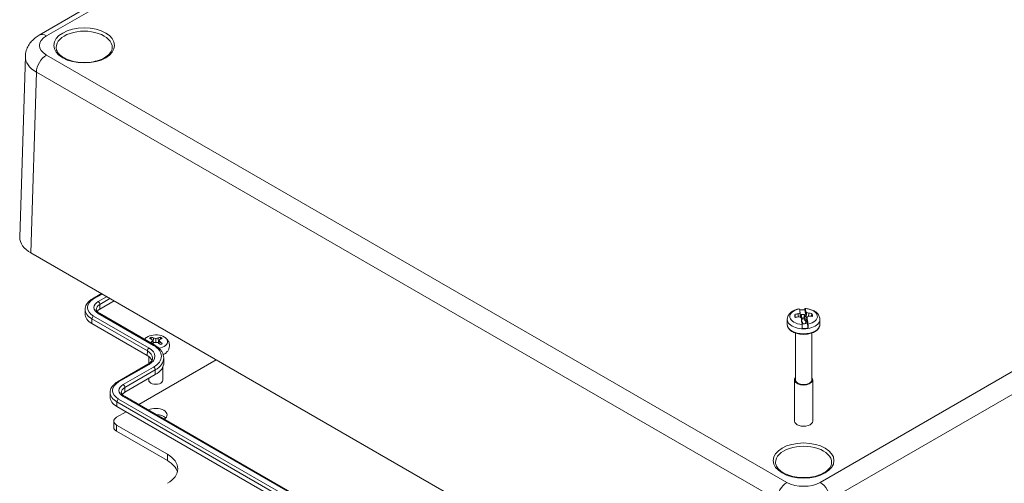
# Model space of a CAD drawing. Header units: millimetres. Extents: x 32 to 1714, y 32 to 1317.
# Tile 23 of 28: x 1137 to 1346, y 1044 to 1142. Entities that reach past the tile are written whole.
import ezdxf

# ---------------------------------------------------------------- set-up
doc = ezdxf.new("R2010")
doc.units = ezdxf.units.MM
doc.header["$LTSCALE"] = 6.25
doc.layers.add('Visible (ANSI)', color=7, linetype='Continuous', lineweight=9)
doc.layers.add('Visible Narrow (ANSI)', color=7, linetype='Continuous', lineweight=9)

msp = doc.modelspace()

# ---------------------------------------------------------------- linework, layer by layer
at = {"layer": 'Visible (ANSI)'}
for p, q in [((1141.2952, 1138.6057), (1150.1942, 1143.7436)), ((1137.1802, 1095.7686), (1138.3397, 1134.1179)), ((1139.5167, 1092.43), (1297.554, 1001.1872)), ((1154.4474, 1083.8098), (1152.5488, 1082.7137)), ((1151.0003, 1080.5021), (1150.9845, 1079.517)), ((1157.1283, 1082.262), (1154.1312, 1080.5316)), ((1303.4753, 1080.4085), (1303.7598, 1078.7989)), ((1154.0165, 1079.6518), (1165.758, 1072.8728)), ((1299.7473, 1078.3452), (1299.7473, 1077.2837)), ((1302.0128, 1079.5456), (1302.0525, 1078.8923)), ((1302.3842, 1079.6969), (1302.5121, 1078.9223)), ((1302.5121, 1078.9223), (1302.4747, 1079.8351)), ((1302.5136, 1078.8484), (1302.5121, 1078.9223)), ((1302.716, 1079.033), (1302.5797, 1078.7978)), ((1302.6563, 1079.3708), (1302.716, 1079.033)), ((1302.716, 1079.033), (1302.8684, 1078.3292)), ((1302.7566, 1078.1363), (1302.8684, 1078.3292)), ((1302.8684, 1078.3292), (1302.8181, 1078.6138)), ((1303.2605, 1078.6399), (1303.3108, 1078.3553)), ((1303.4566, 1079.0767), (1303.3108, 1078.3553)), ((1303.3108, 1078.3553), (1303.6292, 1078.0388)), ((1303.4566, 1079.0767), (1303.3969, 1079.4144)), ((1303.7304, 1078.8045), (1303.4566, 1079.0767)), ((1303.7304, 1078.8045), (1303.6292, 1078.0388)), ((1303.7183, 1079.9083), (1303.7556, 1078.9955)), ((1303.7598, 1078.7989), (1303.7304, 1078.8045)), ((1303.8598, 1079.7838), (1303.7556, 1078.9955)), ((1303.7556, 1078.9955), (1303.7598, 1078.7989)), ((1303.8825, 1078.2776), (1303.9198, 1078.7679)), ((1304.2683, 1079.6785), (1304.2537, 1079.0021)), ((1306.6473, 1078.3452), (1306.6473, 1077.2837)), ((1152.4341, 1077.4697), (1164.1757, 1070.6908)), ((1302.7842, 1077.9298), (1302.938, 1077.777)), ((1302.938, 1077.777), (1302.9976, 1077.4392)), ((1302.938, 1077.777), (1303.012, 1077.4383)), ((1303.6786, 1077.8206), (1303.5982, 1077.4598)), ((1303.6292, 1078.0388), (1303.7873, 1078.0083)), ((1303.6786, 1077.8206), (1303.8515, 1078.119)), ((1303.7383, 1077.4828), (1303.6786, 1077.8206)), ((1303.8515, 1078.119), (1303.8783, 1078.128)), ((1303.8783, 1078.128), (1303.8825, 1078.2776)), ((1303.8783, 1078.128), (1304.1628, 1076.5184)), ((1165.4924, 1074.3875), (1165.3986, 1073.5355)), ((1165.9741, 1074.3019), (1165.9741, 1073.4914)), ((1166.4558, 1074.3875), (1166.5496, 1073.5355)), ((1301.4573, 1075.4674), (1301.4573, 1065.5507)), ((1304.9373, 1075.4674), (1304.9373, 1065.5507)), ((1165.0822, 1073.5944), (1165.1453, 1073.2266)), ((1165.2722, 1073.8966), (1165.4108, 1073.3019)), ((1165.3497, 1073.5637), (1165.3986, 1073.5355)), ((1165.3986, 1073.5355), (1165.7922, 1073.4433)), ((1166.156, 1073.4433), (1166.5496, 1073.5355)), ((1166.6761, 1073.8966), (1166.5374, 1073.3019)), ((1166.5496, 1073.5355), (1166.5985, 1073.5637)), ((1166.866, 1073.5944), (1166.7857, 1073.1266)), ((1164.4741, 1070.4964), (1164.4741, 1068.9453)), ((1167.6579, 1070.1778), (1167.6737, 1069.1927)), ((1164.2903, 1068.8312), (1157.8521, 1065.1141)), ((1178.7539, 1069.7764), (1162.3475, 1060.3042)), ((1167.4741, 1068.2619), (1167.4741, 1065.468)), ((1165.8727, 1066.6491), (1159.4345, 1062.932)), ((1164.4741, 1065.8416), (1164.4741, 1065.468)), ((1301.2723, 1065.5507), (1301.2723, 1056.8142)), ((1305.1223, 1065.5507), (1305.1223, 1056.8142)), ((1156.3036, 1062.9025), (1156.2878, 1061.9174)), ((1159.3198, 1062.0522), (1283.3393, 990.4495)), ((1157.7374, 1059.8702), (1281.7569, 988.2675)), ((1159.6666, 1058.7564), (1157.6621, 1057.599)), ((1157.0763, 1055.4552), (1157.0763, 1056.7825)), ((1157.6621, 1055.966), (1168.4262, 1049.7514)), ((1157.6621, 1054.6387), (1168.4262, 1048.4241))]:
    msp.add_line(p, q, dxfattribs=at)
for centre, major_axis, ratio, start_param, end_param in [((1145.1635, 1095.6882), (-7.9844, 0), 0.57717444, 6.26573733, 7.06843118), ((1155.9343, 1079.4906), (-2.55, 0), 0.57735027, 5.49778714, 5.91366896), ((1302.5755, 1072.1664), (-0.5146, 8.7351), 0.08287767, 5.77896498, 5.99721925), ((1303.1973, 1078.4268), (3.4437, 0), 0.57735027, 1.48997255, 1.81946995), ((1303.819, 1072.2397), (-0.5146, 8.7351), 0.08287767, 5.77896498, 5.99721925), ((1155.9343, 1079.4906), (-4.95, 0), 0.57735027, 6.27392864, 7.06858347), ((1303.1973, 1079.1978), (-1.8887, 0), 0.57735027, 6.09561633, 6.6741125), ((1303.2929, 1071.7974), (8.4873, 2.0016), 0.90019496, 1.50968886, 1.58843353), ((1303.1016, 1072.8801), (-8.6344, -1.2201), 0.69968331, 4.72649639, 4.80524106), ((1303.4674, 1072.012), (5.0559, 7.1482), 0.79555401, 0.8695674, 0.91908104), ((1303.3679, 1072.5749), (-7.9577, 3.6516), 0.66228376, 5.10776506, 5.15727871), ((1303.7072, 1072.1819), (0.3618, 8.7481), 0.35539812, 0.52059445, 0.55227573), ((1303.6623, 1072.4364), (-3.9273, 7.8253), 0.30363108, 5.47297323, 5.50465451), ((1303.1973, 1078.4268), (-1.7222, 0), 0.57735027, 4.59621923, 5.03191695), ((1302.5755, 1072.1664), (-0.5146, 8.7351), 0.08287767, 5.33330565, 5.55155992), ((1303.1973, 1077.7328), (-1.5723, 0), 0.57735027, 4.67218213, 4.95595405), ((1302.7323, 1072.1245), (1.458, -8.6333), 0.50414273, 2.57018647, 2.60186775), ((1303.0266, 1071.986), (6.8827, -5.4118), 0.8627954, 2.0170315, 2.06654515), ((1302.6873, 1072.379), (-2.8555, -8.2768), 0.15488648, 3.85399398, 3.88567525), ((1303.819, 1072.2397), (0.5146, -8.7351), 0.08287767, 2.191713, 2.40996726), ((1302.9272, 1072.5489), (-6.9007, -5.3889), 0.59504237, 4.08504894, 4.13456258), ((1303.2929, 1071.7974), (8.4873, 2.0016), 0.90019496, 1.1702028, 1.24894746), ((1303.1016, 1072.8801), (-8.6344, -1.2201), 0.69968331, 4.38701032, 4.46575499), ((1303.1973, 1079.1978), (1.8887, 0), 0.57735027, 6.09561633, 6.6741125), ((1303.1973, 1078.4268), (-3.4437, 0), 0.57735027, 1.48997255, 1.85497832), ((1303.1973, 1078.4268), (1.7222, 0), 0.57735027, 4.59621923, 5.03191695), ((1165.9741, 1073.633), (-2.5, 0), 0.57735027, 1.83666067, 5.94617753), ((1165.9741, 1073.7922), (-1.6727, 0), 0.57735027, 5.33404065, 5.66153363), ((1166.8692, 1067.1848), (-5.5471, 7.103), 0.4683232, 5.53249045, 5.60866066), ((1165.079, 1066.1512), (3.1552, -8.442), 0.66883484, 2.5680676, 2.6442378), ((1166.8278, 1066.8185), (-3.2883, 8.4372), 0.20218064, 5.62430969, 5.68159503), ((1165.6276, 1066.1255), (6.526, -6.2779), 0.84530374, 2.21230337, 2.26958871), ((1166.3207, 1066.1255), (6.526, 6.2779), 0.84530374, 0.87200395, 0.92928928), ((1166.8692, 1066.1512), (3.1552, 8.442), 0.66883484, 0.49735485, 0.57352505), ((1165.1204, 1066.8185), (-3.2883, -8.4372), 0.20218064, 3.74318293, 3.80046827), ((1165.079, 1067.1848), (-5.5471, -7.103), 0.4683232, 3.8161173, 3.89228751), ((1165.9741, 1073.7922), (-1.6727, 0), 0.57735027, 3.76324433, 4.09073731), ((1166.8692, 1066.1512), (3.1552, 8.442), 0.66883484, 0.78949218, 0.82979028), ((1166.8278, 1066.4183), (0.713, 9.0273), 0.40269228, 0.62706232, 0.68434766), ((1165.079, 1067.1848), (-5.5471, -7.103), 0.4683232, 4.10825463, 4.14855273), ((1165.6276, 1067.1113), (-7.9211, -4.3882), 0.64479209, 4.32809176, 4.3853771), ((1166.3207, 1067.1113), (-7.9211, 4.3882), 0.64479209, 5.03940086, 5.0966862), ((1166.8692, 1067.1848), (-5.5471, 7.103), 0.4683232, 5.24035313, 5.31652333), ((1165.1204, 1066.4183), (0.713, -9.0273), 0.40269228, 2.457245, 2.51453033), ((1165.079, 1066.1512), (3.1552, -8.442), 0.66883484, 2.27593027, 2.35210048), ((1165.9741, 1073.7922), (1.6727, 0), 0.57735027, 5.33404065, 5.66153363), ((1161.524, 1069.1599), (3.75, 0), 0.57735027, 0.23703562, 0.78539816), ((1165.9741, 1072), (-2.5, 0), 0.57735027, 2.24914961, 2.40274698), ((1161.524, 1069.1599), (6.15, 0), 0.57735027, 5.49778714, 6.29244197), ((1303.1973, 1065.5507), (1.925, 0), 0.57735027, 2.69958828, 6.72518968), ((1165.9741, 1065.468), (1.5, 0), 0.57735027, 3.14159265, 6.28318531), ((1303.1973, 1065.5507), (1.74, 0), 0.57735027, 3.14159265, 6.28318531), ((1161.2376, 1061.891), (-4.95, 0), 0.57735027, 6.27392864, 7.06858347), ((1161.2376, 1061.891), (-2.55, 0), 0.57735027, 5.49778714, 5.91366896), ((1165.9741, 1058.1196), (2.3812, 0), 0.57735027, 5.54450692, 8.59266002), ((1159.0763, 1056.7825), (-2, 0), 0.57735027, 5.49778714, 7.06858347), ((1165.9741, 1056.7923), (-2.3812, 0), 0.57735027, 3.64534852, 4.68038734), ((1159.0763, 1055.4552), (-2, 0), 0.57735027, 0, 0.78539816), ((1303.1973, 1056.8142), (1.925, 0), 0.57735027, 3.14159265, 6.28318531), ((1163.1036, 1046.6784), (7.5273, 0), 0.57735027, 5.49778714, 7.06858347), ((1163.1036, 1045.3511), (7.5273, 0), 0.57735027, 0.15330788, 0.78539816)]:
    msp.add_ellipse(centre, major_axis=major_axis, ratio=ratio, start_param=start_param, end_param=end_param, dxfattribs=at)
for points, knots in [([(1141.2952, 1138.6057), (1140.9997, 1138.4351), (1140.7135, 1138.2439), (1140.1664, 1137.8123), (1139.9053, 1137.5718), (1139.4211, 1137.0326), (1139.1979, 1136.7334), (1138.8129, 1136.0729), (1138.6513, 1135.711), (1138.4205, 1134.9397), (1138.3521, 1134.5305), (1138.3397, 1134.1179)], [-0.78524587, -0.78524587, -0.78524587, -0.78524587, -0.631686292, -0.631686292, -0.478126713, -0.478126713, -0.324567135, -0.324567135, -0.171007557, -0.171007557, -0.017447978, -0.017447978, -0.017447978, -0.017447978]), ([(1156.7439, 1135.9874), (1156.738, 1135.6192), (1156.6102, 1135.2444), (1156.1158, 1134.5626), (1155.7929, 1134.2592), (1154.99, 1133.7276), (1154.5188, 1133.497), (1153.4631, 1133.1252), (1152.8783, 1132.9844), (1151.6532, 1132.8111), (1151.0128, 1132.7793), (1149.7456, 1132.8302), (1149.1191, 1132.913), (1147.9492, 1133.1824), (1147.4056, 1133.3686), (1146.4593, 1133.818), (1146.0559, 1134.0806), (1145.4205, 1134.6452), (1145.1904, 1134.9464), (1144.93, 1135.4943), (1144.8717, 1135.7415), (1144.8678, 1135.9874)], [3.93624748, 3.93624748, 3.93624748, 3.93624748, 4.32348269, 4.32348269, 4.64416001, 4.64416001, 4.95005679, 4.95005679, 5.25748885, 5.25748885, 5.56714824, 5.56714824, 5.87733857, 5.87733857, 6.18615549, 6.18615549, 6.49242389, 6.49242389, 6.80074612, 6.80074612, 7.0593268, 7.0593268, 7.0593268, 7.0593268]), ([(1152.5488, 1082.7137), (1152.3672, 1082.6088), (1152.1974, 1082.4945), (1151.8855, 1082.2476), (1151.7434, 1082.115), (1151.4915, 1081.8322), (1151.3818, 1081.6819), (1151.2003, 1081.3655), (1151.1287, 1081.1993), (1151.0301, 1080.8562), (1151.0032, 1080.6793), (1151.0003, 1080.5021)], [4.71238898, 4.71238898, 4.71238898, 4.71238898, 4.86761728, 4.86761728, 5.022845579, 5.022845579, 5.178073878, 5.178073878, 5.333302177, 5.333302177, 5.488530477, 5.488530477, 5.488530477, 5.488530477]), ([(1153.3686, 1080.462), (1153.3694, 1080.4152), (1153.3763, 1080.3682), (1153.4047, 1080.2692), (1153.4264, 1080.2173), (1153.4889, 1080.1083), (1153.5298, 1080.0514), (1153.6328, 1079.9357), (1153.695, 1079.877), (1153.8405, 1079.7618), (1153.9237, 1079.7054), (1154.0165, 1079.6518)], [5.507043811, 5.507043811, 5.507043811, 5.507043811, 5.66227211, 5.66227211, 5.817500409, 5.817500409, 5.972728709, 5.972728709, 6.127957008, 6.127957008, 6.283185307, 6.283185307, 6.283185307, 6.283185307]), ([(1299.7473, 1078.3452), (1299.7473, 1078.5686), (1299.7933, 1078.7911), (1299.9667, 1079.2181), (1300.1, 1079.4186), (1300.418, 1079.7681), (1300.603, 1079.9181), (1301.0079, 1080.1755), (1301.2283, 1080.2831), (1301.6945, 1080.4594), (1301.9405, 1080.5281), (1302.2173, 1080.5821), (1302.2408, 1080.5866), (1302.2644, 1080.5908)], [4.81406809, 4.81406809, 4.81406809, 4.81406809, 5.04443272, 5.04443272, 5.29781516, 5.29781516, 5.55140752, 5.55140752, 5.80499989, 5.80499989, 6.05859225, 6.05859225, 6.08202992, 6.08202992, 6.08202992, 6.08202992]), ([(1302.286, 1080.5588), (1302.2845, 1080.5632), (1302.2831, 1080.5671), (1302.2759, 1080.584), (1302.2699, 1080.5906), (1302.2644, 1080.59)], [0.3853332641, 0.3853332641, 0.3853332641, 0.3853332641, 0.3898693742, 0.3898693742, 0.4081529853, 0.4081529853, 0.4081529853, 0.4081529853]), ([(1303.4753, 1080.4085), (1303.4762, 1080.4607), (1303.4782, 1080.5076), (1303.4847, 1080.5948), (1303.4914, 1080.6367), (1303.5057, 1080.6695), (1303.5158, 1080.6658), (1303.5266, 1080.6403), (1303.5281, 1080.6364), (1303.5296, 1080.6321)], [0.0095839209, 0.0095839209, 0.0095839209, 0.0095839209, 0.0292593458, 0.0292593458, 0.0587701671, 0.0587701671, 0.088680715, 0.088680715, 0.0932168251, 0.0932168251, 0.0932168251, 0.0932168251]), ([(1303.5092, 1080.6641), (1303.8134, 1080.6465), (1304.1144, 1080.6029), (1304.692, 1080.4641), (1304.9687, 1080.369), (1305.4819, 1080.1252), (1305.7188, 1079.9766), (1306.1339, 1079.6172), (1306.3131, 1079.4051), (1306.5594, 1078.9357), (1306.6331, 1078.6833), (1306.6466, 1078.3984), (1306.6473, 1078.3718), (1306.6473, 1078.3452)], [0.2019872, 0.2019872, 0.2019872, 0.2019872, 0.49608485, 0.49608485, 0.7901825, 0.7901825, 1.08428014, 1.08428014, 1.37837779, 1.37837779, 1.64503107, 1.64503107, 1.67247544, 1.67247544, 1.67247544, 1.67247544]), ([(1306.6473, 1077.2837), (1306.6473, 1077.0702), (1306.5942, 1076.8574), (1306.3894, 1076.4476), (1306.2318, 1076.2525), (1305.8203, 1075.8917), (1305.5588, 1075.7295), (1304.9645, 1075.4627), (1304.6305, 1075.3591), (1303.9279, 1075.2208), (1303.5596, 1075.1858), (1302.8241, 1075.1866), (1302.457, 1075.2221), (1301.758, 1075.3609), (1301.4263, 1075.4642), (1300.8297, 1075.7324), (1300.5652, 1075.8975), (1300.1367, 1076.2776), (1299.971, 1076.4925), (1299.789, 1076.9047), (1299.7473, 1077.094), (1299.7473, 1077.2837)], [1.67247544, 1.67247544, 1.67247544, 1.67247544, 1.95343289, 1.95343289, 2.25483758, 2.25483758, 2.58241593, 2.58241593, 2.91470723, 2.91470723, 3.245056, 3.245056, 3.57446373, 3.57446373, 3.9048269, 3.9048269, 4.23712043, 4.23712043, 4.56445089, 4.56445089, 4.81406809, 4.81406809, 4.81406809, 4.81406809]), ([(1302.9192, 1076.4451), (1302.9183, 1076.5076), (1302.9163, 1076.5775), (1302.9099, 1076.7373), (1302.9032, 1076.8551), (1302.8889, 1077.0497), (1302.8787, 1077.1609), (1302.8679, 1077.2574), (1302.8665, 1077.2702), (1302.865, 1077.283)], [0.0095839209, 0.0095839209, 0.0095839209, 0.0095839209, 0.0292593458, 0.0292593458, 0.0587701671, 0.0587701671, 0.088680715, 0.088680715, 0.0932168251, 0.0932168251, 0.0932168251, 0.0932168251]), ([(1304.1085, 1077.3563), (1304.11, 1077.3435), (1304.1115, 1077.3307), (1304.1223, 1077.2341), (1304.1324, 1077.123), (1304.1467, 1076.9284), (1304.1534, 1076.8106), (1304.1598, 1076.6507), (1304.1619, 1076.5809), (1304.1628, 1076.5184)], [0.3853332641, 0.3853332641, 0.3853332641, 0.3853332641, 0.3898693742, 0.3898693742, 0.4197799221, 0.4197799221, 0.4492907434, 0.4492907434, 0.4689661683, 0.4689661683, 0.4689661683, 0.4689661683]), ([(1163.5751, 1074.1332), (1163.7326, 1074.3165), (1163.9072, 1074.4616), (1164.1002, 1074.5885), (1164.1131, 1074.5968), (1164.126, 1074.605)], [4.387335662, 4.387335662, 4.387335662, 4.387335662, 4.647284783, 4.647284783, 4.665836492, 4.665836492, 4.665836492, 4.665836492]), ([(1167.8222, 1074.605), (1168.028, 1074.4746), (1168.2277, 1074.3108), (1168.565, 1073.9007), (1168.7059, 1073.6594), (1168.8552, 1073.1663), (1168.8845, 1072.9311), (1168.8574, 1072.4814), (1168.8061, 1072.2681), (1168.6419, 1071.8657), (1168.5248, 1071.6814), (1168.2318, 1071.3299), (1168.0492, 1071.1769), (1167.848, 1071.0445), (1167.8351, 1071.0362), (1167.8222, 1071.028)], [0.04655249, 0.04655249, 0.04655249, 0.04655249, 0.34209076, 0.34209076, 0.61240114, 0.61240114, 0.82025227, 0.82025227, 1.01669734, 1.01669734, 1.23379497, 1.23379497, 1.50569213, 1.50569213, 1.52424384, 1.52424384, 1.52424384, 1.52424384]), ([(1165.758, 1072.8728), (1165.9836, 1072.7426), (1166.1939, 1072.601), (1166.5789, 1072.2962), (1166.7537, 1072.133), (1167.0624, 1071.7864), (1167.1962, 1071.603), (1167.4167, 1071.2185), (1167.5033, 1071.0174), (1167.6222, 1070.6035), (1167.6545, 1070.3909), (1167.6579, 1070.1778)], [3.141592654, 3.141592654, 3.141592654, 3.141592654, 3.296820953, 3.296820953, 3.452049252, 3.452049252, 3.607277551, 3.607277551, 3.762505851, 3.762505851, 3.91773415, 3.91773415, 3.91773415, 3.91773415]), ([(1165.2896, 1070.1249), (1165.2883, 1070.0422), (1165.276, 1069.9594), (1165.2273, 1069.7897), (1165.1906, 1069.7028), (1165.0891, 1069.5258), (1165.0242, 1069.4357), (1164.8643, 1069.2562), (1164.7694, 1069.1669), (1164.5508, 1068.9938), (1164.427, 1068.9101), (1164.2903, 1068.8312)], [3.936247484, 3.936247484, 3.936247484, 3.936247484, 4.091475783, 4.091475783, 4.246704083, 4.246704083, 4.401932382, 4.401932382, 4.557160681, 4.557160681, 4.71238898, 4.71238898, 4.71238898, 4.71238898]), ([(1157.8521, 1065.1141), (1157.6705, 1065.0092), (1157.5007, 1064.8949), (1157.1888, 1064.648), (1157.0467, 1064.5154), (1156.7948, 1064.2326), (1156.6851, 1064.0824), (1156.5036, 1063.7659), (1156.432, 1063.5997), (1156.3334, 1063.2566), (1156.3065, 1063.0798), (1156.3036, 1062.9025)], [4.71238898, 4.71238898, 4.71238898, 4.71238898, 4.86761728, 4.86761728, 5.022845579, 5.022845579, 5.178073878, 5.178073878, 5.333302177, 5.333302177, 5.488530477, 5.488530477, 5.488530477, 5.488530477]), ([(1158.6719, 1062.8624), (1158.6727, 1062.8156), (1158.6796, 1062.7686), (1158.708, 1062.6696), (1158.7297, 1062.6177), (1158.7922, 1062.5087), (1158.8331, 1062.4518), (1158.9361, 1062.3361), (1158.9983, 1062.2774), (1159.1438, 1062.1622), (1159.227, 1062.1058), (1159.3198, 1062.0522)], [5.507043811, 5.507043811, 5.507043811, 5.507043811, 5.66227211, 5.66227211, 5.817500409, 5.817500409, 5.972728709, 5.972728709, 6.127957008, 6.127957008, 6.283185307, 6.283185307, 6.283185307, 6.283185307]), ([(1309.1353, 1048.0042), (1309.1294, 1047.636), (1309.0016, 1047.2612), (1308.5072, 1046.5794), (1308.1843, 1046.2759), (1307.3814, 1045.7444), (1306.9102, 1045.5138), (1305.8545, 1045.142), (1305.2697, 1045.0012), (1304.0446, 1044.8279), (1303.4042, 1044.7961), (1302.137, 1044.8469), (1301.5105, 1044.9297), (1300.3406, 1045.1992), (1299.797, 1045.3854), (1298.8507, 1045.8348), (1298.4474, 1046.0973), (1297.8119, 1046.662), (1297.5818, 1046.9632), (1297.3214, 1047.5111), (1297.2631, 1047.7583), (1297.2592, 1048.0042)], [3.93624748, 3.93624748, 3.93624748, 3.93624748, 4.32348269, 4.32348269, 4.64416001, 4.64416001, 4.95005679, 4.95005679, 5.25748885, 5.25748885, 5.56714824, 5.56714824, 5.87733857, 5.87733857, 6.18615549, 6.18615549, 6.49242389, 6.49242389, 6.80074612, 6.80074612, 7.0593268, 7.0593268, 7.0593268, 7.0593268])]:
    msp.add_open_spline(points, degree=3, knots=knots, dxfattribs=at)
for points in [[(1301.3417, 1079.4012), (1301.3926, 1079.0895), (1301.4432, 1078.7934)], [(1302.6563, 1079.3708), (1302.7401, 1078.9791), (1302.8181, 1078.6138)], [(1303.2605, 1078.6399), (1303.3258, 1079.0136), (1303.3969, 1079.4144)], [(1304.8678, 1079.0099), (1304.9058, 1079.3042), (1304.9435, 1079.6133)], [(1165, 1074.5773), (1164.9961, 1074.3813), (1164.9931, 1074.1923)], [(1166.9482, 1074.5773), (1166.9521, 1074.3813), (1166.9551, 1074.1923)]]:
    msp.add_open_spline(points, degree=2, dxfattribs=at)
at = {"layer": 'Visible Narrow (ANSI)'}
for p, q in [((1142.7919, 1138.4575), (1342.0012, 1253.471)), ((1505.9336, 1158.8246), (1306.7243, 1043.811)), ((1308.8405, 1040.1879), (1508.0499, 1155.2015)), ((1299.6702, 1043.811), (1142.7919, 1134.3848)), ((1139.5167, 1092.43), (1140.6756, 1130.7617)), ((1140.6756, 1130.7617), (1297.554, 1040.1879)), ((1152.7988, 1082.6889), (1154.5939, 1083.7253)), ((1155.5615, 1083.1666), (1153.7665, 1082.1302)), ((1154.12, 1081.5232), (1156.264, 1082.761)), ((1154.12, 1081.5232), (1154.1312, 1080.5316)), ((1152.4341, 1077.4697), (1152.4453, 1078.4613)), ((1152.4453, 1078.4613), (1164.1868, 1071.6824)), ((1164.5403, 1072.2894), (1152.7988, 1079.0683)), ((1153.7665, 1079.627), (1165.508, 1072.8481)), ((1164.1757, 1070.6908), (1164.1868, 1071.6824)), ((1158.1021, 1065.0893), (1164.5403, 1068.8064)), ((1165.508, 1068.2477), (1159.0698, 1064.5306)), ((1159.4233, 1063.9236), (1165.8615, 1067.6407)), ((1165.8615, 1067.6407), (1165.8727, 1066.6491)), ((1159.4233, 1063.9236), (1159.4345, 1062.932)), ((1159.0698, 1062.0274), (1283.0893, 990.4248)), ((1157.7374, 1059.8702), (1157.7486, 1060.8618)), ((1157.7486, 1060.8618), (1281.7681, 989.2591)), ((1282.1216, 989.8661), (1158.1021, 1061.4688)), ((1157.6621, 1054.6387), (1157.6621, 1055.966)), ((1168.4262, 1048.4241), (1168.4262, 1049.7514))]:
    msp.add_line(p, q, dxfattribs=at)
for centre, major_axis, ratio, start_param, end_param in [((1142.7919, 1136.0135), (-1.4966, 2.5922), 0.57735027, 5.49778714, 6.28318531), ((1150.8059, 1136.0191), (-5.9383, 0), 0.57735027, 3.13233599, 6.29244197), ((1146.321, 1136.4211), (-4.9903, 0), 0.57717444, 5.49793944, 7.06843118), ((1146.321, 1133.9772), (-7.9824, 0.0905), 0.57725686, 6.27227856, 7.0749724), ((1142.7919, 1131.9408), (1.4966, 2.5922), 0.57735027, 0.78539816, 2.3387412), ((1155.9343, 1080.8786), (-4.4342, 0), 0.57735027, 5.49778714, 7.06858347), ((1152.7988, 1082.2806), (-0.25, 0.433), 0.57735027, 5.49778714, 6.28318531), ((1155.9343, 1080.4757), (-4.9342, 0), 0.57735027, 6.27392864, 7.06858347), ((1155.9343, 1080.8786), (-3.0658, 0), 0.57735027, 5.49778714, 7.06858347), ((1155.9343, 1080.4757), (-2.5658, 0), 0.57735027, 5.49778714, 6.29244197), ((1153.7665, 1081.722), (0.25, -0.433), 0.57735027, 0.79848813, 2.35619449), ((1303.1973, 1078.9575), (-2.9193, 0), 0.57735027, 5.02982766, 7.73990118), ((1303.1973, 1078.9575), (2.9193, 0), 0.57735027, 5.02982766, 7.73990118), ((1152.7988, 1078.6601), (0.25, 0.433), 0.57735027, 0.78539816, 2.34310452), ((1153.7665, 1079.2188), (0.25, 0.433), 0.57735027, 0, 0.78539816), ((1303.1973, 1078.3452), (3.45, 0), 0.57735027, 3.14159265, 6.28318531), ((1303.1973, 1077.2837), (3.45, 0), 0.57735027, 3.14159267, 6.28318531), ((1164.5403, 1071.8811), (0.25, 0.433), 0.57735027, 0.78539816, 2.34310452), ((1161.524, 1070.5479), (4.2658, 0), 0.57735027, 5.49778714, 7.06858347), ((1165.508, 1072.4398), (0.25, 0.433), 0.57735027, 0, 0.78539816), ((1161.524, 1070.5479), (5.6342, 0), 0.57735027, 5.49778714, 7.06858347), ((1161.524, 1070.145), (3.7658, 0), 0.57735027, 6.27392864, 7.06858347), ((1161.524, 1070.145), (6.1342, 0), 0.57735027, 5.49778714, 6.29244197), ((1164.5403, 1068.3982), (-0.25, 0.433), 0.57735027, 5.49778714, 6.28318531), ((1165.508, 1067.8395), (0.25, -0.433), 0.57735027, 0.79848813, 2.35619449), ((1161.2376, 1063.279), (-4.4342, 0), 0.57735027, 5.49778714, 7.06858347), ((1158.1021, 1064.6811), (-0.25, 0.433), 0.57735027, 5.49778714, 6.28318531), ((1161.2376, 1063.279), (-3.0658, 0), 0.57735027, 5.49778714, 7.06858347), ((1161.2376, 1062.8761), (-2.5658, 0), 0.57735027, 5.49778714, 6.29244197), ((1159.0698, 1064.1224), (0.25, -0.433), 0.57735027, 0.79848813, 2.35619449), ((1161.2376, 1062.8761), (-4.9342, 0), 0.57735027, 6.27392864, 7.06858347), ((1159.0698, 1061.6192), (0.25, 0.433), 0.57735027, 0, 0.78539816), ((1158.1021, 1061.0605), (0.25, 0.433), 0.57735027, 0.78539816, 2.34310452), ((1303.1973, 1048.0359), (-5.9383, 0), 0.57735027, 3.13233599, 6.29244197), ((1299.6702, 1041.3671), (-1.4966, -2.5922), 0.57735027, 3.92699082, 5.48033385), ((1303.1973, 1045.8486), (-4.9887, 0), 0.57752615, 0.78555046, 2.3560422), ((1306.7243, 1041.3671), (-1.4966, 2.5922), 0.57735027, 3.94444411, 5.49778714)]:
    msp.add_ellipse(centre, major_axis=major_axis, ratio=ratio, start_param=start_param, end_param=end_param, dxfattribs=at)
for centre in [(1150.8059, 1136.4211), (1303.1973, 1048.4379)]:
    msp.add_ellipse(centre, major_axis=(-6.4372, 0), ratio=0.57735027, dxfattribs=at)

doc.saveas('drawing.dxf')
